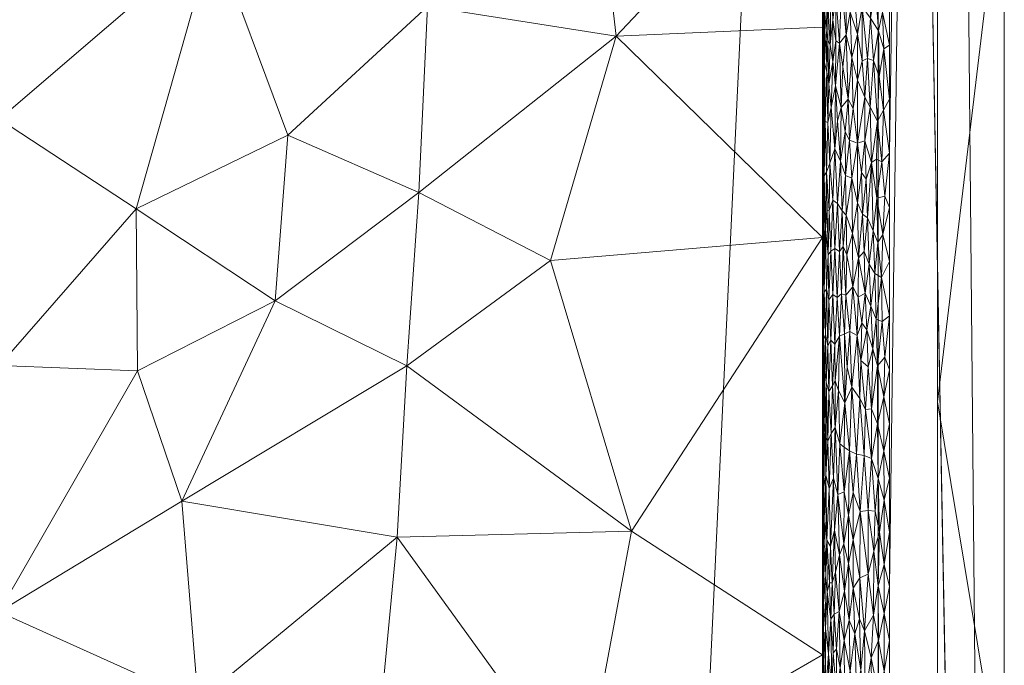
# Model space of a CAD drawing. Header units: millimetres. Extents: x -300 to 300, y 0 to 450.
# Tile 223 of 256: x 271 to 300, y 320 to 339. Entities that reach past the tile are written whole.
import ezdxf

# ---------------------------------------------------------------- set-up
doc = ezdxf.new("R2010")
doc.units = ezdxf.units.MM
doc.layers.add('A-GENM', color=13, linetype='Continuous')

# ---------------------------------------------------------------- blocks, each defined once
blk = doc.blocks.new('MODEL_CCAS0420-1080410R0 - MODEL_CCAS0420-1080410R0-453240-Preview')
at = {"layer": 'A-GENM', "lineweight": 9}
mesh = blk.add_polyface(dxfattribs=at)
corners = [(-296.159, -20, -110), (-295.657, -15.55, -110), (-294.177, -11.323, -110), (-291.793, -7.531, -110), (-288.625, -4.364, -110), (-284.831, -1.981, -110), (-280.602, -0.502, -110), (-276.147, 0, -110), (276.147, 0, -110), (280.596, -0.501, -110), (284.825, -1.978, -110), (288.619, -4.359, -110), (291.788, -7.525, -110), (294.174, -11.316, -110), (295.656, -15.545, -110), (296.159, -20, -110), (296.159, -426.171, -110), (295.658, -430.617, -110), (294.182, -434.842, -110), (291.802, -438.632, -110), (288.638, -441.797, -110), (284.848, -444.179, -110), (280.622, -445.657, -110), (276.171, -446.159, -110), (-276.171, -446.159, -110), (-280.617, -445.658, -110), (-284.842, -444.182, -110), (-288.632, -441.802, -110), (-291.797, -438.638, -110), (-294.179, -434.848, -110), (-295.657, -430.622, -110), (-296.159, -426.171, -110)]
mesh.append_faces([[corners[k] for k in face] for face in [(15, 12, 13, 14)]], dxfattribs={"vtx0": -1})
mesh.append_faces([[corners[k] for k in face] for face in [(16, 8, 15)]], dxfattribs={"vtx0": -1, "vtx1": -1})
mesh.append_faces([[corners[k] for k in face] for face in [(24, 31, 7, 8)]], dxfattribs={"vtx0": -1, "vtx1": -1, "vtx3": -1})
mesh.append_faces([[corners[k] for k in face] for face in [(31, 24, 25, 30), (18, 21, 22, 17), (17, 22, 23, 16)]], dxfattribs={"vtx0": -1, "vtx2": -1})
mesh.append_faces([[corners[k] for k in face] for face in [(0, 3, 4, 5), (0, 5, 6, 7)]], dxfattribs={"vtx0": -1, "vtx3": -1})
mesh.append_faces([[corners[k] for k in face] for face in [(28, 29, 27)]], dxfattribs={"vtx1": -1})
mesh.append_faces([[corners[k] for k in face] for face in [(25, 26, 30), (11, 12, 15, 10), (9, 10, 15, 8), (31, 0, 7)]], dxfattribs={"vtx1": -1, "vtx2": -1})
mesh.append_faces([[corners[k] for k in face] for face in [(23, 24, 8, 16)]], dxfattribs={"vtx1": -1, "vtx2": -1, "vtx3": -1})
mesh.append_faces([[corners[k] for k in face] for face in [(26, 27, 29, 30)]], dxfattribs={"vtx1": -1, "vtx3": -1})
mesh.append_faces([[corners[k] for k in face] for face in [(19, 20, 21, 18)]], dxfattribs={"vtx2": -1})
mesh.append_faces([[corners[k] for k in face] for face in [(0, 1, 2, 3)]], dxfattribs={"vtx3": -1})
mesh = blk.add_polyface(dxfattribs=at)
corners = [(-279.918, -2), (-292.651, -7.27), (-297.929, -20), (-297.929, -224.97), (-297.929, -429.94), (-292.661, -442.661), (-279.94, -447.929), (0, -447.929), (279.94, -447.929), (292.661, -442.661), (297.929, -429.94), (297.929, -224.97), (297.929, -20), (292.651, -7.27), (279.918, -2), (0, -2), (0, -3.5), (13.257, -3.5), (26.515, -3.5), (39.772, -3.5), (53.029, -3.5), (66.287, -3.5), (79.544, -3.5), (92.801, -3.5), (106.059, -3.5), (119.316, -3.5), (132.573, -3.5), (145.831, -3.5), (159.088, -3.5), (172.345, -3.5), (185.603, -3.5), (198.86, -3.5), (212.117, -3.5), (225.375, -3.5), (238.632, -3.5), (251.889, -3.5), (265.147, -3.5), (278.404, -3.5), (291.028, -7.487), (296.497, -19.511), (296.5, -32.769), (296.5, -46.026), (296.5, -59.283), (296.5, -72.541), (296.5, -85.798), (296.5, -99.055), (296.5, -112.313), (296.5, -125.57), (296.5, -138.827), (296.5, -152.085), (296.5, -165.342), (296.5, -178.599), (296.5, -191.857), (296.5, -205.114), (296.5, -218.371), (296.5, -231.629), (296.5, -244.886), (296.5, -258.143), (296.499, -271.401), (296.499, -284.658), (296.499, -297.915), (296.499, -311.173), (296.499, -324.43), (296.499, -337.687), (296.5, -350.945), (296.5, -364.202), (296.5, -377.459), (296.5, -390.717), (296.5, -403.974), (296.5, -417.231), (296.497, -430.489), (291.028, -442.513), (278.404, -446.5), (265.147, -446.5), (251.889, -446.5), (238.632, -446.5), (225.375, -446.5), (212.117, -446.5), (198.86, -446.5), (185.603, -446.5), (172.345, -446.5), (159.088, -446.5), (145.831, -446.5), (132.573, -446.5), (119.316, -446.5), (106.059, -446.5), (92.801, -446.5), (79.544, -446.5), (66.287, -446.5), (53.029, -446.5), (39.772, -446.5), (26.515, -446.5), (13.257, -446.5), (0, -446.5), (-12.926, -446.5), (-25.852, -446.5), (-38.777, -446.5), (-51.703, -446.5), (-64.629, -446.5), (-77.555, -446.5), (-90.48, -446.5), (-103.406, -446.5), (-116.332, -446.5), (-129.258, -446.5), (-142.183, -446.5), (-155.109, -446.5), (-168.035, -446.5), (-180.961, -446.5), (-193.887, -446.5), (-206.812, -446.5), (-219.738, -446.5), (-232.664, -446.5), (-245.59, -446.5), (-258.515, -446.5), (-271.441, -446.5), (-284.356, -445.968), (-294.544, -438.124), (-296.5, -425.35), (-296.5, -412.424), (-296.5, -399.498), (-296.5, -386.572), (-296.5, -373.646), (-296.5, -360.721), (-296.5, -347.795), (-296.499, -334.869), (-296.499, -321.943), (-296.499, -309.018), (-296.499, -296.092), (-296.499, -283.166), (-296.499, -270.24), (-296.5, -257.315), (-296.5, -244.389), (-296.5, -231.463), (-296.5, -218.537), (-296.5, -205.611), (-296.5, -192.686), (-296.5, -179.76), (-296.5, -166.834), (-296.5, -153.908), (-296.5, -140.983), (-296.5, -128.057), (-296.5, -115.131), (-296.5, -102.205), (-296.5, -89.28), (-296.5, -76.354), (-296.5, -63.428), (-296.5, -50.502), (-296.5, -37.576), (-296.5, -24.651), (-294.544, -11.876), (-284.356, -4.032), (-271.441, -3.5), (-258.515, -3.5), (-245.59, -3.5), (-232.664, -3.5), (-219.738, -3.5), (-206.812, -3.5), (-193.887, -3.5), (-180.961, -3.5), (-168.035, -3.5), (-155.109, -3.5), (-142.183, -3.5), (-129.258, -3.5), (-116.332, -3.5), (-103.406, -3.5), (-90.48, -3.5), (-77.555, -3.5), (-64.629, -3.5), (-51.703, -3.5), (-38.777, -3.5), (-25.852, -3.5), (-12.926, -3.5), (-294.538, -438.129), (-294.547, -438.108)]
mesh.append_faces([[corners[k] for k in face] for face in [(116, 172, 173)]])
mesh.append_faces([[corners[k] for k in face] for face in [(118, 4, 117), (6, 115, 5), (115, 6, 114), (7, 104, 6), (1, 150, 0), (151, 0, 150)]], dxfattribs={"vtx0": -1, "vtx1": -1})
mesh.append_faces([[corners[k] for k in face] for face in [(4, 124, 125), (7, 99, 100), (2, 148, 149), (149, 1, 2), (2, 141, 142), (0, 151, 152), (0, 160, 161, 15), (15, 165, 166), (15, 170, 171), (8, 81, 82, 7), (8, 72, 73), (11, 61, 62, 10), (12, 46, 47, 11), (38, 13, 14, 37), (13, 38, 39, 12)]], dxfattribs={"vtx0": -1, "vtx2": -1})
mesh.append_faces([[corners[k] for k in face] for face in [(4, 118, 119, 120), (4, 120, 121, 122), (3, 128, 129, 130), (3, 130, 131, 132), (3, 138, 139, 140), (0, 154, 155, 156), (0, 156, 157, 158), (15, 161, 162, 163), (15, 163, 164, 165), (8, 73, 74, 75), (7, 86, 87, 88), (7, 83, 84, 85), (10, 68, 69, 70), (11, 55, 56, 57), (14, 28, 29, 30), (14, 32, 33, 34), (15, 19, 20, 21), (12, 44, 45, 46), (11, 49, 50, 51), (11, 47, 48, 49), (12, 39, 40, 41)]], dxfattribs={"vtx0": -1, "vtx3": -1})
mesh.append_faces([[corners[k] for k in face] for face in [(123, 124, 4, 122), (127, 128, 3, 126), (113, 114, 6, 112), (111, 112, 6, 110), (109, 110, 6, 108), (107, 108, 6, 106), (96, 97, 7, 95), (105, 106, 6, 104), (103, 104, 7, 102), (101, 102, 7, 100), (98, 99, 7, 97), (94, 95, 7, 93), (135, 136, 3, 134), (137, 138, 3, 136), (133, 134, 3, 132), (145, 146, 2, 144), (147, 148, 2, 146), (143, 144, 2, 142), (149, 150, 1), (153, 154, 0, 152), (159, 160, 0, 158), (169, 170, 15, 168), (167, 168, 15, 166), (78, 79, 8, 77), (80, 81, 8, 79), (76, 77, 8, 75), (91, 92, 7, 90), (89, 90, 7, 88), (85, 86, 7), (82, 83, 7), (67, 68, 10, 66), (65, 66, 10, 64), (60, 61, 11, 59), (58, 59, 11, 57), (63, 64, 10, 62), (54, 55, 11, 53), (26, 27, 15, 25), (31, 32, 14, 30), (16, 17, 15, 171), (18, 19, 15, 17), (24, 25, 15, 23), (22, 23, 15, 21), (34, 35, 14), (52, 53, 11, 51), (36, 37, 14, 35), (42, 43, 12, 41), (43, 44, 12), (92, 93, 7)]], dxfattribs={"vtx1": -1, "vtx2": -1})
mesh.append_faces([[corners[k] for k in face] for face in [(3, 4, 125, 126), (2, 3, 140, 141), (71, 72, 8, 9), (70, 71, 9, 10), (27, 28, 14, 15)]], dxfattribs={"vtx1": -1, "vtx3": -1})
mesh.append_faces([[corners[k] for k in face] for face in [(4, 173, 117), (115, 172, 5)]], dxfattribs={"vtx2": -1})
mesh = blk.add_polyface(dxfattribs=at)
corners = [(-299.928, -20, -2.07), (-298.043, -20, -56.035), (-296.159, -20, -110), (-296.159, -426.171, -110), (-298.043, -428.055, -56.035), (-299.928, -429.94, -2.07), (-299.928, -224.97, -2.07)]
mesh.append_faces([[corners[k] for k in face] for face in [(6, 1, 2, 3)]], dxfattribs={"vtx0": -1, "vtx3": -1})
mesh.append_faces([[corners[k] for k in face] for face in [(3, 4, 6)]], dxfattribs={"vtx1": -1, "vtx2": -1})
mesh.append_faces([[corners[k] for k in face] for face in [(4, 5, 6), (6, 0, 1)]], dxfattribs={"vtx2": -1})
mesh = blk.add_polyface(dxfattribs=at)
corners = [(-299.928, -20, -2.07), (-299.928, -224.97, -2.07), (-299.928, -429.94, -2.07), (-299.368, -429.94, -0.611), (-297.929, -429.94), (-297.929, -224.97), (-297.929, -20), (-299.368, -20, -0.611), (-299.928, -315.406, -2.07), (-297.929, -327.455), (-297.929, -372.673), (-297.929, -276.212), (-299.928, -372.673, -2.07), (-299.928, -344.039, -2.07), (-299.928, -270.188, -2.07), (-299.928, -329.722, -2.07), (-299.928, -134.534, -2.07), (-297.929, -122.485), (-297.929, -173.727), (-297.929, -199.349), (-299.928, -77.267, -2.07), (-299.928, -179.752, -2.07), (-299.928, -105.901, -2.07), (-297.929, -71.242), (-297.929, -96.864), (-297.929, -401.306), (-299.928, -401.306, -2.07), (-299.928, -386.99, -2.07), (-299.928, -48.634, -2.07), (-297.929, -45.621), (-297.929, -58.432), (-297.929, -415.623), (-299.928, -34.317, -2.07), (-299.928, -415.623, -2.07), (-297.929, -34.317), (-299.928, -247.579, -2.07), (-297.929, -250.591), (-297.929, -263.402), (-297.929, -301.834), (-297.929, -148.106), (-299.928, -292.797, -2.07), (-299.928, -157.143, -2.07), (-297.929, -350.064), (-299.928, -202.361, -2.07), (-297.929, -212.159), (-299.928, -191.057, -2.07), (-299.928, -120.217, -2.07), (-299.928, -91.584, -2.07), (-297.929, -386.99), (-299.928, -62.95, -2.07), (-297.929, -237.781), (-297.929, -314.644), (-297.929, -135.296), (-297.929, -289.023), (-297.929, -160.917), (-299.928, -358.356, -2.07), (-297.929, -186.538), (-297.929, -109.674), (-297.929, -84.053)]
mesh.append_faces([[corners[k] for k in face] for face in [(35, 50, 1), (45, 56, 21), (41, 39, 16)]], dxfattribs={"vtx0": -1, "vtx1": -1})
mesh.append_faces([[corners[k] for k in face] for face in [(31, 33, 3), (32, 34, 7)]], dxfattribs={"vtx0": -1, "vtx1": -1, "vtx2": -1})
mesh.append_faces([[corners[k] for k in face] for face in [(18, 41, 21, 56), (14, 11, 37, 35), (28, 30, 29, 32), (32, 29, 34), (40, 53, 11, 14), (30, 28, 49)]], dxfattribs={"vtx0": -1, "vtx2": -1})
mesh.append_faces([[corners[k] for k in face] for face in [(16, 39, 52, 17), (9, 8, 15, 13), (1, 50, 5, 44), (35, 37, 36, 50)]], dxfattribs={"vtx0": -1, "vtx3": -1})
mesh.append_faces([[corners[k] for k in face] for face in [(54, 39, 41, 18), (51, 38, 8, 9)]], dxfattribs={"vtx1": -1, "vtx2": -1})
mesh.append_faces([[corners[k] for k in face] for face in [(47, 22, 24, 58), (10, 42, 55, 12), (43, 1, 44, 19), (46, 16, 17, 57), (22, 46, 57, 24), (20, 47, 58, 23), (49, 20, 23, 30), (27, 26, 25, 48), (12, 27, 48, 10), (26, 33, 31, 25), (40, 8, 38, 53), (42, 9, 13, 55), (45, 43, 19, 56)]], dxfattribs={"vtx1": -1, "vtx3": -1})
mesh.append_faces([[corners[k] for k in face] for face in [(34, 6, 7), (3, 4, 31), (33, 2, 3), (7, 0, 32)]], dxfattribs={"vtx2": -1})
mesh = blk.add_polyface(dxfattribs=at)
corners = [(-294.5, -309.652, -2), (-294.5, -315.699, -2), (-294.5, -313.672, -5), (-294.5, -307.444, -5), (-294.5, -338.633, -5), (-294.5, -333.839, -2), (-294.5, -339.885, -2), (-294.5, -344.907, -5), (-294.325, -408.083, -5.002), (-294.369, -401.701, -5.002), (-294.5, -406.398, -2), (-294.5, -388.258, -2), (-294.5, -394.305, -2), (-294.456, -388.938, -5.001), (-294.5, -382.556, -5), (-294.5, -376.281, -5), (-294.5, -382.211, -2), (-294.5, -363.732, -5), (-294.5, -358.025, -2), (-294.5, -364.072, -2), (-294.5, -327.792, -2), (-294.5, -332.358, -5), (-294.5, -326.129, -5), (-294.5, -321.745, -2), (-294.5, -301.215, -5), (-294.5, -303.606, -2), (-294.5, -345.932, -2), (-294.5, -351.182, -5), (-294.5, -319.901, -5), (-294.194, -427.229, -5.003), (-294.238, -420.847, -5.003), (-294.499, -424.539, -2), (-294.5, -370.118, -2), (-294.5, -376.165, -2), (-294.5, -370.006, -5), (-294.5, -291.512, -2), (-294.5, -294.987, -5), (-294.5, -288.758, -5), (-294.5, -285.466, -2), (-294.5, -351.978, -2), (-294.5, -357.457, -5), (-294.412, -395.32, -5.001), (-294.5, -400.351, -2), (-294.5, -297.559, -2), (-294.281, -414.465, -5.002), (-294.5, -418.491, -2), (-294.499, -430.587, -2), (-294.5, -412.444, -2), (-294.15, -433.611, -5.004)]
mesh.append_faces([[corners[k] for k in face] for face in [(17, 19, 34), (2, 1, 28), (31, 30, 45)]], dxfattribs={"vtx0": -1, "vtx1": -1})
mesh.append_faces([[corners[k] for k in face] for face in [(4, 5, 6, 7), (17, 18, 19), (20, 21, 22, 23), (7, 6, 26, 27), (28, 1, 23, 22), (35, 36, 37, 38), (39, 40, 27, 26), (41, 12, 42), (18, 17, 40, 39), (8, 10, 47), (46, 48, 29)]], dxfattribs={"vtx0": -1, "vtx2": -1})
mesh.append_faces([[corners[k] for k in face] for face in [(8, 9, 10), (11, 12, 13), (3, 24, 25), (29, 30, 31), (32, 33, 34, 19), (42, 10, 9), (35, 43, 36), (20, 5, 21), (30, 44, 45), (31, 46, 29), (41, 13, 12), (9, 41, 42), (13, 14, 11), (44, 8, 47), (4, 21, 5), (47, 45, 44), (25, 0, 3)]], dxfattribs={"vtx1": -1, "vtx2": -1})
mesh.append_faces([[corners[k] for k in face] for face in [(0, 1, 2, 3), (14, 15, 16, 11), (24, 36, 43, 25), (33, 16, 15, 34)]], dxfattribs={"vtx1": -1, "vtx3": -1})
mesh = blk.add_polyface(dxfattribs=at)
corners = [(-287.331, -315.761, -20.447), (-294.5, -319.901, -5), (-288.788, -323.592, -17.309), (-275.844, -318.507, -45.2), (-269.896, -313.824, -58.018), (-275.794, -311.692, -45.307), (-281.792, -323.413, -32.383), (-275.356, -324.482, -46.252), (-289.666, -291.754, -15.418), (-294.5, -294.987, -5), (-289.193, -298.87, -16.436), (-289.743, -311.216, -15.251), (-288.15, -305.762, -18.682), (-294.5, -307.444, -5), (-282.695, -292.192, -30.438), (-283.148, -300.947, -29.462), (-276.307, -295.798, -44.205), (-276.24, -303.381, -44.347), (-269.897, -299.114, -58.018), (-269.897, -291.759, -58.018), (-269.896, -306.469, -58.018), (-294.5, -301.215, -5), (-281.693, -309.384, -32.597), (-294.5, -313.672, -5), (-281.075, -315.858, -33.928), (-269.896, -321.178, -58.018)]
mesh.append_faces([[corners[k] for k in face] for face in [(1, 0, 23), (13, 12, 21), (23, 11, 13)]], dxfattribs={"vtx0": -1, "vtx1": -1})
mesh.append_faces([[corners[k] for k in face] for face in [(0, 1, 2), (3, 4, 5), (6, 7, 3), (8, 9, 10), (11, 12, 13), (14, 15, 16), (16, 17, 18), (16, 15, 17), (15, 14, 10), (15, 10, 12), (10, 21, 12), (20, 17, 5), (22, 17, 15), (12, 22, 15), (0, 22, 11), (0, 11, 23), (5, 22, 24), (6, 0, 2), (25, 3, 7), (24, 0, 6), (3, 5, 24), (17, 22, 5), (3, 24, 6), (24, 22, 0), (12, 11, 22)]], dxfattribs={"vtx0": -1, "vtx1": -1, "vtx2": -1})
mesh.append_faces([[corners[k] for k in face] for face in [(16, 18, 19), (17, 20, 18), (5, 4, 20), (10, 9, 21)]], dxfattribs={"vtx0": -1, "vtx2": -1})
mesh.append_faces([[corners[k] for k in face] for face in [(25, 4, 3)]], dxfattribs={"vtx1": -1, "vtx2": -1})
mesh = blk.add_polyface(dxfattribs=at)
corners = [(-294.674, -319.932, -1.182), (-294.673, -317.963, -1.186), (-294.772, -318.924, -0.992), (-295.951, -319.805, -0.083), (-295.973, -318.14, -0.076), (-296.167, -318.704, -0.031), (-294.586, -318.706, -1.417), (-294.587, -320.683, -1.415), (-295.146, -320.328, -0.528), (-295.326, -319.408, -0.384), (-295.291, -320.937, -0.409), (-294.819, -319.959, -0.916), (-294.741, -320.963, -1.049), (-295.157, -318.86, -0.519), (-295.027, -319.509, -0.646), (-295.042, -318.211, -0.63), (-296.169, -320.327, -0.031), (-294.533, -319.694, -1.635), (-294.537, -318.267, -1.613), (-294.507, -319.478, -1.831), (-294.499, -320.234, -2), (-294.499, -318.722, -2), (-294.506, -320.99, -1.843), (-294.915, -318.74, -0.779), (-294.917, -320.072, -0.776), (-295.394, -317.505, -0.338), (-295.508, -318.883, -0.27), (-295.274, -318.24, -0.422), (-295.603, -320.973, -0.219), (-295.465, -320.523, -0.294), (-295.645, -319.439, -0.199), (-295.749, -320.616, -0.153), (-295.772, -318.71, -0.144), (-296.336, -317.904, -0.008), (-296.335, -319.408, -0.008), (-296.499, -320.328), (-296.336, -321.135, -0.008), (-296.02, -321.083, -0.063), (-296.499, -318.712), (-295.632, -318.193, -0.205), (-294.994, -321.192, -0.682), (-294.849, -321.114, -0.871), (-294.504, -317.966, -1.87)]
mesh.append_faces([[corners[k] for k in face] for face in [(35, 34, 38)]], dxfattribs={"vtx0": -1, "vtx1": -1})
mesh.append_faces([[corners[k] for k in face] for face in [(0, 1, 2), (3, 4, 5), (0, 6, 1), (0, 7, 6), (8, 9, 10), (11, 12, 2), (13, 14, 15), (16, 3, 5), (6, 17, 18), (6, 7, 17), (20, 19, 22), (22, 19, 17), (2, 12, 0), (23, 24, 11), (25, 26, 9), (9, 8, 13), (13, 27, 9), (28, 29, 30), (3, 31, 32), (4, 3, 32), (5, 33, 34), (35, 36, 34), (34, 36, 16), (16, 37, 3), (34, 33, 38), (16, 5, 34), (23, 14, 24), (8, 14, 13), (26, 29, 9), (26, 39, 30), (10, 9, 29), (40, 14, 8), (40, 24, 14), (11, 24, 41), (23, 11, 2), (23, 15, 14), (19, 18, 17), (19, 21, 42), (30, 29, 26), (30, 39, 32), (32, 31, 30), (28, 30, 31)]], dxfattribs={"vtx0": -1, "vtx1": -1, "vtx2": -1})
mesh.append_faces([[corners[k] for k in face] for face in [(19, 20, 21)]], dxfattribs={"vtx0": -1, "vtx2": -1})
mesh = blk.add_polyface(dxfattribs=at)
corners = [(-294.702, -322.047, -1.123), (-294.625, -323.323, -1.302), (-294.635, -321.782, -1.275), (-294.531, -321.479, -1.648), (-294.506, -322.471, -1.835), (-294.506, -320.99, -1.843), (-294.994, -321.192, -0.682), (-295, -322.885, -0.676), (-294.885, -322.363, -0.82), (-295.291, -320.937, -0.409), (-295.414, -321.893, -0.325), (-295.275, -322.625, -0.421), (-295.614, -322.193, -0.214), (-295.749, -320.616, -0.153), (-295.864, -322.308, -0.11), (-296.336, -321.135, -0.008), (-296.499, -320.328), (-296.499, -321.943), (-296.158, -321.957, -0.033), (-296.338, -322.599, -0.008), (-295.951, -319.805, -0.083), (-296.02, -321.083, -0.063), (-296.169, -320.327, -0.031), (-294.527, -323.257, -1.67), (-295.151, -321.798, -0.524), (-294.741, -320.963, -1.049), (-294.785, -322.049, -0.971), (-295.136, -323.213, -0.537), (-294.499, -323.257, -2), (-294.499, -321.745, -2), (-294.499, -320.234, -2), (-294.587, -320.683, -1.415), (-294.533, -319.694, -1.635), (-294.573, -322.278, -1.463), (-294.674, -319.932, -1.182), (-295.416, -323.33, -0.324), (-296.028, -322.994, -0.062), (-295.603, -320.973, -0.219), (-295.465, -320.523, -0.294), (-295.146, -320.328, -0.528), (-294.849, -321.114, -0.871), (-294.917, -320.072, -0.776), (-294.819, -319.959, -0.916), (-294.74, -323.133, -1.049)]
mesh.append_faces([[corners[k] for k in face] for face in [(30, 5, 29)]], dxfattribs={"vtx0": -1, "vtx1": -1})
mesh.append_faces([[corners[k] for k in face] for face in [(0, 1, 2), (3, 4, 5), (6, 7, 8), (9, 10, 11), (12, 13, 14), (18, 15, 19), (13, 20, 21), (15, 18, 22), (23, 4, 3), (24, 9, 11), (0, 25, 26), (7, 6, 24), (24, 11, 27), (31, 3, 32), (2, 33, 31), (33, 2, 1), (5, 4, 29), (5, 32, 3), (33, 23, 3), (3, 31, 33), (31, 34, 2), (10, 12, 35), (36, 14, 21), (37, 13, 12), (22, 18, 21), (19, 15, 17), (10, 9, 38), (9, 24, 39), (24, 6, 39), (40, 41, 6), (10, 38, 37), (42, 40, 25), (26, 25, 40), (2, 34, 25), (36, 21, 18), (13, 21, 14), (26, 40, 8), (0, 26, 43), (6, 8, 40), (2, 25, 0), (10, 37, 12)]], dxfattribs={"vtx0": -1, "vtx1": -1, "vtx2": -1})
mesh.append_faces([[corners[k] for k in face] for face in [(15, 16, 17), (4, 28, 29)]], dxfattribs={"vtx0": -1, "vtx2": -1})
mesh = blk.add_polyface(dxfattribs=at)
corners = [(-278.522, -335.413, -39.431), (-282.698, -339.253, -30.433), (-276.299, -341.368, -44.225), (-287.592, -344.741, -19.887), (-288.336, -338.371, -18.283), (-286.368, -331.667, -22.522), (-288.788, -323.592, -17.309), (-294.5, -332.358, -5), (-282.084, -328.525, -31.755), (-283.12, -348.108, -29.526), (-281.792, -323.413, -32.383), (-294.5, -326.129, -5), (-294.5, -319.901, -5), (-269.901, -343.241, -58.018), (-269.899, -335.887, -58.018), (-282.433, -333.695, -31.004), (-269.897, -328.533, -58.018), (-273.989, -333.21, -49.201), (-278.143, -330.466, -40.247), (-276.248, -348.949, -44.34), (-274.029, -328.376, -49.111), (-275.356, -324.482, -46.252), (-294.5, -344.907, -5), (-294.5, -338.633, -5), (-269.896, -321.178, -58.018)]
mesh.append_faces([[corners[k] for k in face] for face in [(0, 1, 2), (3, 1, 4), (5, 6, 7), (6, 5, 8), (1, 9, 2), (8, 10, 6), (5, 7, 4), (15, 8, 5), (0, 18, 15), (2, 19, 13), (19, 2, 9), (20, 21, 18), (1, 3, 9), (15, 5, 4), (4, 22, 3), (8, 18, 21), (10, 8, 21), (18, 8, 15), (17, 18, 0), (1, 15, 4), (14, 17, 2), (18, 17, 20), (17, 0, 2), (0, 15, 1), (21, 20, 24), (16, 20, 17)]], dxfattribs={"vtx0": -1, "vtx1": -1, "vtx2": -1})
mesh.append_faces([[corners[k] for k in face] for face in [(2, 13, 14)]], dxfattribs={"vtx0": -1, "vtx2": -1})
mesh.append_faces([[corners[k] for k in face] for face in [(11, 7, 6, 12), (14, 16, 17), (7, 23, 4), (16, 24, 20), (23, 22, 4)]], dxfattribs={"vtx1": -1, "vtx2": -1})
mesh = blk.add_polyface(dxfattribs=at)
corners = [(-296.338, -324.52, -0.008), (-296.338, -322.599, -0.008), (-296.499, -323.559), (-294.822, -325.172, -0.912), (-294.696, -324.86, -1.135), (-294.74, -323.133, -1.049), (-294.566, -323.904, -1.488), (-294.573, -322.278, -1.463), (-294.625, -323.323, -1.302), (-294.527, -323.257, -1.67), (-294.532, -324.911, -1.642), (-294.506, -323.998, -1.838), (-294.506, -322.471, -1.835), (-294.851, -323.622, -0.868), (-294.952, -324.681, -0.733), (-295.139, -324.761, -0.535), (-295.136, -323.213, -0.537), (-295.275, -324.067, -0.422), (-295.744, -325.853, -0.155), (-295.625, -324.182, -0.208), (-295.864, -324.207, -0.11), (-295.614, -322.193, -0.214), (-295.864, -322.308, -0.11), (-296.199, -323.559, -0.026), (-296.159, -325.161, -0.033), (-294.599, -325.268, -1.377), (-295, -322.885, -0.676), (-294.785, -322.049, -0.971), (-294.885, -322.363, -0.82), (-294.499, -323.257, -2), (-294.499, -324.769, -2), (-295.416, -323.33, -0.324), (-296.028, -322.994, -0.062), (-296.158, -321.957, -0.033), (-296.499, -325.175), (-296.499, -321.943), (-296.065, -324.186, -0.053), (-295.965, -325.757, -0.079), (-295.414, -321.893, -0.325), (-295.275, -322.625, -0.421), (-295.151, -321.798, -0.524), (-295.417, -324.744, -0.323), (-294.702, -322.047, -1.123)]
mesh.append_faces([[corners[k] for k in face] for face in [(34, 0, 2)]], dxfattribs={"vtx0": -1, "vtx1": -1})
mesh.append_faces([[corners[k] for k in face] for face in [(0, 1, 2), (3, 4, 5), (6, 7, 8), (9, 10, 11), (9, 11, 12), (8, 5, 4), (13, 14, 3), (15, 16, 17), (18, 19, 20), (19, 21, 22), (23, 0, 24), (13, 3, 5), (8, 4, 25), (6, 25, 10), (16, 14, 26), (13, 5, 27), (26, 14, 13), (28, 13, 27), (6, 10, 9), (29, 12, 11), (25, 6, 8), (9, 7, 6), (21, 19, 31), (20, 19, 22), (32, 33, 23), (33, 1, 23), (36, 23, 24), (32, 23, 36), (36, 37, 20), (0, 23, 1), (38, 31, 39), (17, 39, 31), (40, 16, 26), (41, 17, 31), (17, 16, 39), (14, 16, 15), (19, 41, 31), (20, 22, 32), (26, 13, 28), (8, 42, 5), (20, 32, 36)]], dxfattribs={"vtx0": -1, "vtx1": -1, "vtx2": -1})
mesh.append_faces([[corners[k] for k in face] for face in [(11, 30, 29), (1, 35, 2)]], dxfattribs={"vtx0": -1, "vtx2": -1})
mesh = blk.add_polyface(dxfattribs=at)
corners = [(-294.872, -326.689, -0.838), (-295.01, -326.198, -0.665), (-294.973, -327.793, -0.707), (-295.516, -325.887, -0.265), (-295.625, -324.182, -0.208), (-295.744, -325.853, -0.155), (-295.963, -327.242, -0.079), (-295.784, -327.223, -0.14), (-295.965, -325.757, -0.079), (-294.506, -325.524, -1.837), (-294.532, -324.911, -1.642), (-294.523, -326.53, -1.693), (-294.505, -327.179, -1.847), (-294.499, -326.28, -2), (-294.696, -324.86, -1.135), (-294.752, -326.505, -1.027), (-294.658, -326.274, -1.22), (-294.822, -325.172, -0.912), (-294.952, -324.681, -0.733), (-295.142, -326.096, -0.532), (-295.301, -325.984, -0.402), (-295.16, -327.421, -0.516), (-296.499, -325.175), (-296.499, -326.791), (-296.331, -325.983, -0.008), (-295.864, -324.207, -0.11), (-296.144, -326.79, -0.035), (-296.159, -325.161, -0.033), (-295.613, -327.549, -0.214), (-294.687, -327.757, -1.156), (-295.139, -324.761, -0.535), (-295.377, -327.89, -0.349), (-294.599, -325.268, -1.377), (-294.565, -326.833, -1.492), (-294.604, -326.382, -1.361), (-294.499, -324.769, -2), (-294.506, -323.998, -1.838), (-295.417, -324.744, -0.323), (-295.275, -324.067, -0.422), (-296.338, -324.52, -0.008), (-296.324, -327.598, -0.009), (-296.065, -324.186, -0.053), (-294.605, -328.042, -1.358)]
mesh.append_faces([[corners[k] for k in face] for face in [(35, 9, 13)]], dxfattribs={"vtx0": -1, "vtx1": -1})
mesh.append_faces([[corners[k] for k in face] for face in [(0, 1, 2), (3, 4, 5), (6, 7, 8), (9, 10, 11), (11, 12, 9), (12, 13, 9), (14, 15, 16), (17, 18, 0), (19, 20, 21), (25, 8, 5), (24, 26, 27), (28, 3, 5), (17, 0, 15), (1, 0, 18), (14, 17, 15), (16, 15, 29), (30, 1, 18), (1, 30, 19), (3, 31, 20), (32, 14, 16), (10, 33, 11), (16, 34, 32), (36, 9, 35), (9, 36, 10), (33, 10, 32), (37, 20, 38), (3, 37, 4), (8, 27, 26), (6, 8, 26), (24, 39, 22), (23, 40, 24), (26, 24, 40), (27, 39, 24), (20, 30, 38), (20, 37, 3), (28, 5, 7), (8, 7, 5), (8, 41, 27), (20, 19, 30), (21, 1, 19), (42, 34, 16), (33, 32, 34)]], dxfattribs={"vtx0": -1, "vtx1": -1, "vtx2": -1})
mesh.append_faces([[corners[k] for k in face] for face in [(22, 23, 24)]], dxfattribs={"vtx1": -1, "vtx2": -1})
mesh = blk.add_polyface(dxfattribs=at)
corners = [(-294.654, -329.126, -1.229), (-294.588, -329.456, -1.411), (-294.605, -328.042, -1.358), (-295.235, -328.489, -0.452), (-295.377, -327.89, -0.349), (-295.314, -329.553, -0.393), (-294.687, -327.757, -1.156), (-294.555, -328.404, -1.533), (-294.565, -326.833, -1.492), (-294.522, -327.924, -1.7), (-294.523, -326.53, -1.693), (-294.526, -329.304, -1.673), (-294.506, -328.798, -1.839), (-294.752, -326.505, -1.027), (-294.793, -327.933, -0.957), (-294.973, -327.793, -0.707), (-294.879, -328.074, -0.827), (-294.872, -326.689, -0.838), (-295.613, -327.549, -0.214), (-295.532, -329.43, -0.256), (-294.863, -329.175, -0.85), (-295.16, -327.421, -0.516), (-295.01, -326.198, -0.665), (-296.324, -327.598, -0.009), (-296.357, -328.789, -0.006), (-296.138, -328.529, -0.037), (-294.743, -329.295, -1.045), (-294.604, -326.382, -1.361), (-295.301, -325.984, -0.402), (-295.009, -329.411, -0.666), (-295.149, -329.481, -0.525), (-295.516, -325.887, -0.265), (-295.784, -327.223, -0.14), (-295.963, -327.242, -0.079), (-295.861, -328.492, -0.112), (-294.658, -326.274, -1.22), (-294.505, -327.179, -1.847), (-294.499, -327.792, -2), (-294.499, -329.304, -2), (-294.499, -326.28, -2), (-296.144, -326.79, -0.035), (-296.499, -328.406), (-296.499, -326.791), (-295.998, -329.028, -0.069), (-295.639, -328.681, -0.202)]
mesh.append_faces([[corners[k] for k in face] for face in [(37, 12, 38)]], dxfattribs={"vtx0": -1, "vtx1": -1})
mesh.append_faces([[corners[k] for k in face] for face in [(0, 1, 2), (3, 4, 5), (0, 2, 6), (7, 8, 2), (9, 10, 8), (9, 11, 12), (7, 2, 1), (13, 14, 6), (15, 16, 17), (4, 18, 19), (20, 14, 16), (21, 15, 22), (23, 24, 25), (14, 20, 26), (26, 0, 6), (14, 13, 17), (26, 6, 14), (8, 27, 2), (4, 21, 28), (29, 21, 30), (31, 18, 4), (32, 33, 34), (2, 35, 6), (21, 29, 15), (9, 7, 11), (7, 9, 8), (36, 10, 9), (12, 37, 36), (12, 36, 9), (25, 33, 40), (24, 23, 41), (25, 40, 23), (25, 43, 33), (44, 32, 34), (30, 21, 3), (4, 3, 21), (19, 18, 44), (44, 18, 32), (33, 43, 34), (17, 16, 14), (29, 16, 15)]], dxfattribs={"vtx0": -1, "vtx1": -1, "vtx2": -1})
mesh.append_faces([[corners[k] for k in face] for face in [(36, 37, 39), (23, 42, 41)]], dxfattribs={"vtx0": -1, "vtx2": -1})
mesh = blk.add_polyface(dxfattribs=at)
corners = [(-295.894, -331.56, -0.1), (-295.772, -330.693, -0.144), (-295.937, -330.306, -0.087), (-294.612, -330.816, -1.338), (-294.654, -329.126, -1.229), (-294.687, -330.496, -1.154), (-294.508, -330.339, -1.818), (-294.499, -330.815, -2), (-294.499, -329.304, -2), (-295.671, -329.805, -0.187), (-295.639, -328.681, -0.202), (-295.82, -329.602, -0.126), (-294.863, -329.175, -0.85), (-294.936, -330.569, -0.752), (-294.809, -330.659, -0.932), (-295.069, -330.677, -0.602), (-295.009, -329.411, -0.666), (-295.149, -329.481, -0.525), (-294.526, -329.304, -1.673), (-294.588, -329.456, -1.411), (-294.55, -330.723, -1.553), (-295.998, -329.028, -0.069), (-295.861, -328.492, -0.112), (-296.138, -328.529, -0.037), (-296.102, -329.914, -0.044), (-294.743, -329.295, -1.045), (-294.879, -328.074, -0.827), (-295.4, -330.879, -0.334), (-295.314, -329.553, -0.393), (-295.532, -329.43, -0.256), (-295.197, -330.633, -0.484), (-294.555, -328.404, -1.533), (-294.506, -328.798, -1.839), (-296.357, -328.789, -0.006), (-296.499, -330.022), (-296.282, -329.85, -0.014), (-295.562, -330.577, -0.24), (-295.235, -328.489, -0.452), (-295.377, -327.89, -0.349), (-296.259, -331.166, -0.017), (-296.056, -331.282, -0.054), (-296.499, -328.406)]
mesh.append_faces([[corners[k] for k in face] for face in [(0, 1, 2), (3, 4, 5), (9, 10, 11), (12, 13, 14), (15, 16, 17), (18, 19, 20), (11, 21, 2), (10, 22, 11), (21, 23, 24), (12, 14, 25), (12, 26, 16), (27, 28, 29), (16, 15, 13), (15, 17, 30), (12, 16, 13), (5, 4, 25), (19, 4, 3), (14, 5, 25), (20, 19, 3), (31, 19, 18), (8, 32, 6), (32, 18, 6), (20, 6, 18), (33, 34, 35), (24, 23, 35), (30, 28, 27), (28, 30, 17), (29, 9, 36), (37, 28, 17), (29, 28, 38), (36, 27, 29), (39, 24, 35), (24, 40, 2), (11, 2, 1), (40, 24, 39), (9, 11, 1), (21, 11, 22), (10, 9, 29), (1, 36, 9), (2, 21, 24), (23, 33, 35), (39, 35, 34)]], dxfattribs={"vtx0": -1, "vtx1": -1, "vtx2": -1})
mesh.append_faces([[corners[k] for k in face] for face in [(6, 7, 8), (33, 41, 34)]], dxfattribs={"vtx0": -1, "vtx2": -1})
mesh = blk.add_polyface(dxfattribs=at)
corners = [(-294.508, -330.339, -1.818), (-294.521, -331.899, -1.706), (-294.504, -331.597, -1.866), (-294.547, -332.314, -1.565), (-294.55, -330.723, -1.553), (-294.586, -332.596, -1.419), (-294.868, -332.029, -0.843), (-295.005, -331.939, -0.671), (-294.947, -333.371, -0.739), (-296.499, -331.638), (-296.303, -332.445, -0.011), (-296.259, -331.166, -0.017), (-294.809, -330.659, -0.932), (-294.936, -330.569, -0.752), (-295.069, -330.677, -0.602), (-295.197, -330.633, -0.484), (-295.111, -332.084, -0.56), (-295.4, -330.879, -0.334), (-295.225, -331.843, -0.461), (-294.661, -331.836, -1.213), (-294.612, -330.816, -1.338), (-294.687, -330.496, -1.154), (-296.056, -331.282, -0.054), (-296.007, -332.558, -0.067), (-295.894, -331.56, -0.1), (-295.689, -333.054, -0.179), (-295.568, -331.751, -0.237), (-295.741, -331.936, -0.157), (-294.747, -331.953, -1.037), (-295.083, -333.149, -0.588), (-294.499, -332.327, -2), (-294.507, -333.083, -1.833), (-294.695, -333.166, -1.138), (-295.39, -332.479, -0.34), (-295.772, -330.693, -0.144), (-294.499, -330.815, -2), (-294.528, -333.204, -1.664), (-295.206, -333.027, -0.476), (-296.499, -333.253), (-296.154, -332.208, -0.033), (-295.937, -330.306, -0.087), (-295.839, -332.939, -0.119), (-295.562, -330.577, -0.24), (-296.499, -330.022)]
mesh.append_faces([[corners[k] for k in face] for face in [(38, 10, 9), (9, 11, 43), (35, 2, 30)]], dxfattribs={"vtx0": -1, "vtx1": -1})
mesh.append_faces([[corners[k] for k in face] for face in [(0, 1, 2), (3, 4, 5), (6, 7, 8), (9, 10, 11), (6, 12, 13), (14, 15, 16), (17, 18, 15), (16, 15, 18), (19, 20, 21), (22, 23, 24), (25, 26, 27), (12, 6, 28), (7, 6, 13), (21, 12, 28), (14, 7, 13), (16, 29, 7), (19, 21, 28), (5, 4, 20), (4, 1, 0), (30, 2, 31), (19, 28, 32), (5, 20, 19), (33, 18, 17), (26, 33, 17), (27, 34, 24), (0, 2, 35), (3, 36, 1), (4, 3, 1), (18, 33, 37), (10, 39, 11), (24, 40, 22), (22, 39, 23), (27, 24, 41), (41, 24, 23), (26, 34, 27), (22, 11, 39), (42, 34, 26), (17, 42, 26), (14, 16, 7), (37, 16, 18), (31, 2, 1)]], dxfattribs={"vtx0": -1, "vtx1": -1, "vtx2": -1})
mesh = blk.add_polyface(dxfattribs=at)
corners = [(-294.695, -333.166, -1.138), (-294.62, -334.306, -1.317), (-294.631, -333.15, -1.286), (-295.206, -333.027, -0.476), (-295.37, -334.131, -0.354), (-295.186, -334.207, -0.493), (-294.5, -333.839, -2), (-294.507, -333.083, -1.833), (-294.507, -334.707, -1.831), (-294.868, -332.029, -0.843), (-294.947, -333.371, -0.739), (-294.808, -333.47, -0.933), (-294.866, -335.002, -0.846), (-294.499, -332.327, -2), (-294.551, -334.193, -1.548), (-294.586, -332.596, -1.419), (-294.661, -331.836, -1.213), (-294.528, -333.204, -1.664), (-294.547, -332.314, -1.565), (-295.005, -331.939, -0.671), (-295.083, -333.149, -0.588), (-295.033, -334.63, -0.64), (-295.547, -333.395, -0.248), (-295.542, -335.176, -0.251), (-295.689, -333.054, -0.179), (-295.657, -334.296, -0.193), (-296.007, -332.558, -0.067), (-295.96, -334.6, -0.08), (-295.839, -332.939, -0.119), (-295.39, -332.479, -0.34), (-295.568, -331.751, -0.237), (-294.718, -334.576, -1.091), (-294.747, -331.953, -1.037), (-295.111, -332.084, -0.56), (-296.355, -333.592, -0.006), (-296.124, -333.529, -0.039), (-296.303, -332.445, -0.011), (-294.521, -331.899, -1.706), (-294.523, -334.336, -1.694), (-296.109, -334.692, -0.043), (-296.499, -333.253), (-296.154, -332.208, -0.033), (-295.741, -331.936, -0.157), (-295.805, -334.096, -0.132), (-296.499, -334.869), (-296.273, -334.616, -0.015)]
mesh.append_faces([[corners[k] for k in face] for face in [(13, 7, 6), (44, 34, 40)]], dxfattribs={"vtx0": -1, "vtx1": -1})
mesh.append_faces([[corners[k] for k in face] for face in [(0, 1, 2), (3, 4, 5), (6, 7, 8), (9, 10, 11), (12, 11, 10), (14, 15, 1), (0, 2, 16), (14, 17, 18), (10, 19, 20), (20, 21, 10), (20, 3, 5), (4, 22, 23), (24, 25, 22), (26, 27, 28), (29, 30, 22), (0, 11, 31), (9, 11, 32), (3, 20, 33), (21, 20, 5), (11, 0, 32), (1, 0, 31), (34, 35, 36), (29, 22, 4), (37, 17, 7), (7, 17, 38), (38, 17, 14), (14, 18, 15), (7, 38, 8), (4, 3, 29), (39, 27, 35), (40, 34, 36), (41, 35, 26), (27, 26, 35), (24, 42, 28), (43, 25, 24), (30, 24, 22), (43, 24, 28), (28, 27, 43), (35, 41, 36), (1, 15, 2), (16, 2, 15), (35, 34, 45)]], dxfattribs={"vtx0": -1, "vtx1": -1, "vtx2": -1})
mesh = blk.add_polyface(dxfattribs=at)
corners = [(-294.62, -334.306, -1.317), (-294.654, -335.791, -1.228), (-294.578, -335.823, -1.444), (-294.866, -335.002, -0.846), (-294.884, -336.88, -0.82), (-294.759, -336.239, -1.015), (-295.169, -335.515, -0.508), (-295.265, -336.484, -0.429), (-295.057, -336.238, -0.615), (-295.76, -336.548, -0.149), (-295.763, -335.239, -0.148), (-295.922, -336.244, -0.092), (-294.718, -334.576, -1.091), (-294.503, -336.106, -1.885), (-294.507, -334.707, -1.831), (-294.517, -336.134, -1.734), (-294.543, -336.161, -1.586), (-294.551, -334.193, -1.548), (-294.945, -335.843, -0.741), (-295.542, -335.176, -0.251), (-295.543, -337.051, -0.25), (-295.417, -336.204, -0.324), (-295.96, -334.6, -0.08), (-296.142, -335.833, -0.036), (-296.323, -336.16, -0.009), (-296.499, -334.869), (-296.499, -336.485), (-296.273, -334.616, -0.015), (-296.355, -333.592, -0.006), (-294.808, -333.47, -0.933), (-294.947, -333.371, -0.739), (-295.033, -334.63, -0.64), (-295.186, -334.207, -0.493), (-295.657, -334.296, -0.193), (-295.547, -333.395, -0.248), (-295.305, -335.263, -0.4), (-294.523, -334.336, -1.694), (-294.5, -335.35, -2), (-294.5, -336.862, -2), (-294.5, -333.839, -2), (-295.805, -334.096, -0.132), (-296.109, -334.692, -0.043), (-295.37, -334.131, -0.354), (-296.124, -333.529, -0.039)]
mesh.append_faces([[corners[k] for k in face] for face in [(37, 13, 38)]], dxfattribs={"vtx0": -1, "vtx1": -1})
mesh.append_faces([[corners[k] for k in face] for face in [(0, 1, 2), (3, 4, 5), (6, 7, 8), (9, 10, 11), (1, 0, 12), (13, 14, 15), (16, 17, 2), (2, 17, 0), (3, 18, 4), (19, 20, 21), (11, 22, 23), (25, 27, 28), (1, 12, 5), (12, 29, 3), (12, 3, 5), (3, 30, 31), (6, 31, 32), (31, 8, 18), (33, 19, 34), (6, 35, 7), (9, 19, 10), (35, 21, 7), (36, 15, 14), (36, 17, 16), (22, 11, 10), (40, 10, 33), (24, 23, 27), (41, 27, 23), (25, 24, 27), (19, 33, 10), (22, 10, 40), (14, 13, 37), (16, 15, 36), (31, 6, 8), (35, 32, 42), (32, 35, 6), (19, 35, 42), (19, 21, 35), (31, 18, 3), (27, 41, 43), (23, 22, 41)]], dxfattribs={"vtx0": -1, "vtx1": -1, "vtx2": -1})
mesh.append_faces([[corners[k] for k in face] for face in [(24, 25, 26)]], dxfattribs={"vtx0": -1, "vtx2": -1})
mesh.append_faces([[corners[k] for k in face] for face in [(37, 39, 14)]], dxfattribs={"vtx1": -1, "vtx2": -1})
mesh = blk.add_polyface(dxfattribs=at)
corners = [(-294.623, -337.302, -1.309), (-294.603, -338.53, -1.365), (-294.56, -337.57, -1.51), (-294.759, -336.239, -1.015), (-294.804, -337.598, -0.94), (-294.689, -336.948, -1.15), (-295.108, -337.446, -0.564), (-295.265, -336.484, -0.429), (-295.201, -338.407, -0.48), (-295.76, -336.548, -0.149), (-295.68, -337.629, -0.183), (-295.543, -337.051, -0.25), (-295.542, -338.424, -0.251), (-294.524, -338.373, -1.687), (-294.529, -337.183, -1.657), (-296.022, -337.638, -0.063), (-295.838, -337.703, -0.119), (-295.922, -336.244, -0.092), (-294.506, -337.618, -1.845), (-294.517, -336.134, -1.734), (-294.578, -335.823, -1.444), (-294.543, -336.161, -1.586), (-294.654, -335.791, -1.228), (-295.057, -336.238, -0.615), (-295.001, -338.161, -0.676), (-294.884, -336.88, -0.82), (-295.375, -337.727, -0.351), (-296.167, -338.53, -0.031), (-296.187, -337.163, -0.027), (-295.417, -336.204, -0.324), (-296.142, -335.833, -0.036), (-296.323, -336.16, -0.009), (-294.5, -338.373, -2), (-294.5, -336.862, -2), (-294.503, -336.106, -1.885), (-296.329, -337.988, -0.008), (-296.499, -336.485), (-296.5, -338.101), (-295.542, -335.176, -0.251), (-294.657, -338.241, -1.223), (-294.724, -338.118, -1.079), (-294.89, -338.227, -0.813), (-294.945, -335.843, -0.741)]
mesh.append_faces([[corners[k] for k in face] for face in [(0, 1, 2), (3, 4, 5), (6, 7, 8), (9, 10, 11), (10, 12, 11), (13, 14, 2), (15, 16, 17), (18, 19, 14), (20, 0, 2), (2, 14, 21), (22, 3, 5), (23, 24, 25), (24, 23, 6), (26, 11, 12), (27, 15, 28), (26, 7, 29), (30, 31, 28), (18, 33, 34), (20, 22, 0), (3, 25, 4), (16, 9, 17), (28, 15, 30), (30, 15, 17), (35, 27, 28), (36, 35, 31), (31, 35, 28), (10, 9, 16), (38, 9, 11), (8, 7, 26), (18, 34, 19), (5, 39, 0), (18, 14, 13), (21, 14, 19), (2, 21, 20), (4, 40, 5), (41, 25, 24), (25, 41, 4), (26, 29, 11), (7, 6, 23), (39, 5, 40), (22, 5, 0), (23, 25, 42)]], dxfattribs={"vtx0": -1, "vtx1": -1, "vtx2": -1})
mesh.append_faces([[corners[k] for k in face] for face in [(35, 36, 37)]], dxfattribs={"vtx0": -1, "vtx2": -1})
mesh.append_faces([[corners[k] for k in face] for face in [(32, 33, 18)]], dxfattribs={"vtx1": -1, "vtx2": -1})
mesh = blk.add_polyface(dxfattribs=at)
corners = [(-295.001, -338.161, -0.676), (-295.061, -339.886, -0.61), (-294.895, -339.56, -0.806), (-294.561, -339.173, -1.51), (-294.642, -339.524, -1.258), (-294.573, -340.731, -1.463), (-294.724, -338.118, -1.079), (-294.759, -340.056, -1.016), (-295.934, -338.904, -0.088), (-296.167, -338.53, -0.031), (-296.077, -339.779, -0.05), (-295.201, -338.407, -0.48), (-294.506, -339.19, -1.841), (-294.5, -338.373, -2), (-294.506, -337.618, -1.845), (-294.525, -339.99, -1.685), (-294.524, -338.373, -1.687), (-294.56, -337.57, -1.51), (-294.603, -338.53, -1.365), (-294.657, -338.241, -1.223), (-294.89, -338.227, -0.813), (-294.803, -338.853, -0.941), (-294.804, -337.598, -0.94), (-295.203, -339.785, -0.479), (-296.287, -340.214, -0.013), (-296.292, -339.083, -0.012), (-296.5, -339.716), (-295.679, -339.241, -0.183), (-295.838, -337.703, -0.119), (-296.022, -337.638, -0.063), (-294.5, -339.885, -2), (-296.329, -337.988, -0.008), (-295.907, -340.306, -0.096), (-296.5, -338.101), (-295.68, -337.629, -0.183), (-295.542, -338.424, -0.251), (-295.445, -339.784, -0.306), (-295.321, -340.251, -0.388), (-295.321, -339.086, -0.388), (-294.623, -337.302, -1.309), (-295.108, -337.446, -0.564), (-295.375, -337.727, -0.351)]
mesh.append_faces([[corners[k] for k in face] for face in [(0, 1, 2), (3, 4, 5), (6, 7, 4), (8, 9, 10), (0, 11, 1), (12, 13, 14), (15, 12, 16), (15, 16, 3), (17, 3, 16), (3, 18, 4), (18, 19, 4), (20, 21, 22), (21, 2, 7), (21, 20, 2), (23, 1, 11), (24, 25, 26), (27, 28, 8), (9, 8, 29), (12, 14, 16), (25, 9, 31), (8, 10, 32), (10, 9, 25), (27, 8, 32), (8, 28, 29), (28, 27, 34), (35, 34, 27), (27, 36, 35), (37, 38, 36), (38, 35, 36), (25, 31, 33), (10, 25, 24), (17, 18, 3), (19, 18, 39), (4, 19, 6), (7, 6, 21), (22, 21, 6), (2, 20, 0), (11, 0, 40), (38, 23, 11), (23, 38, 37), (11, 41, 38), (35, 38, 41)]], dxfattribs={"vtx0": -1, "vtx1": -1, "vtx2": -1})
mesh.append_faces([[corners[k] for k in face] for face in [(12, 30, 13)]], dxfattribs={"vtx0": -1, "vtx2": -1})
mesh.append_faces([[corners[k] for k in face] for face in [(33, 26, 25)]], dxfattribs={"vtx1": -1, "vtx2": -1})

msp = doc.modelspace()

# ---------------------------------------------------------------- block references
at = {"layer": 'A-GENM', "lineweight": 9, "rotation": 180}
msp.add_blockref('MODEL_CCAS0420-1080410R0 - MODEL_CCAS0420-1080410R0-453240-Preview', (0, 0, 850), dxfattribs=at)

doc.saveas('drawing.dxf')
